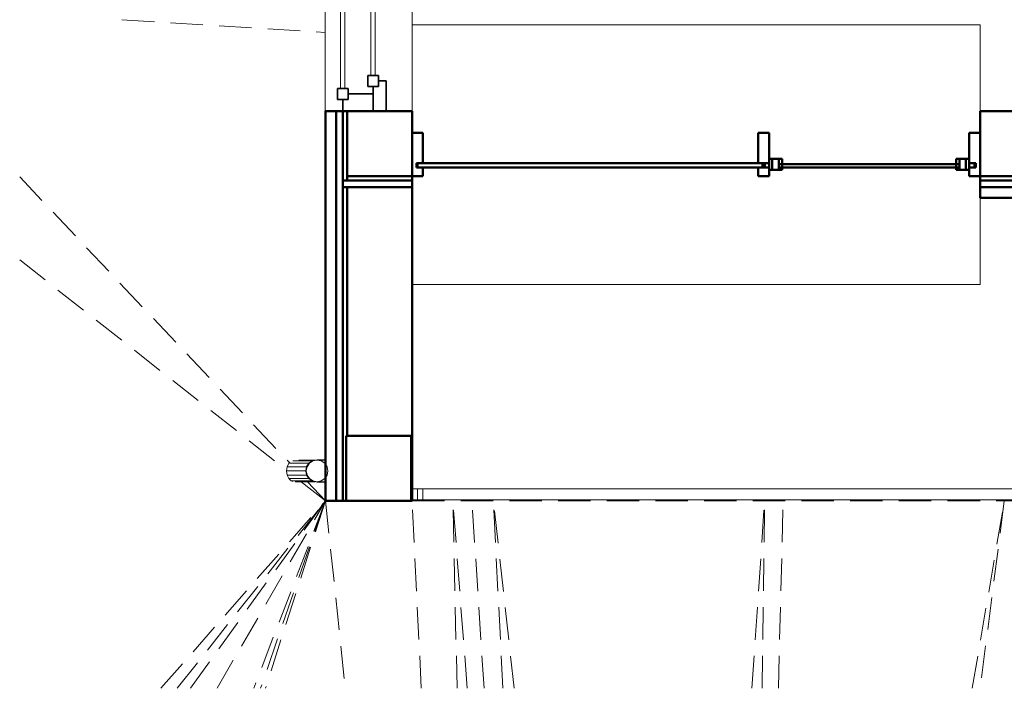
# Model space of a CAD drawing. Header units: millimetres. Extents: x 25610 to 48924, y 4737 to 39616.
# Tile 2 of 73: x 25610 to 30161, y 27771 to 30861. Entities that reach past the tile are written whole.
import ezdxf

# ---------------------------------------------------------------- set-up
doc = ezdxf.new("R2010")
doc.units = ezdxf.units.MM
doc.linetypes.add('ADSK_Штриховая_ш3 п1_5', pattern=[225, 150, -75])
for name, color, linetype, lineweight in [('A-COLS-____-MCUT', 52, 'Continuous', 50), ('A-COLS-____-OTLN', 52, 'Continuous', 20), ('A-DETL-____-MBND', 5, 'ADSK_Штриховая_ш3 п1_5', 20), ('A-GENM-____-MCUT', 13, 'Continuous', 50), ('A-GENM-____-OTLN', 13, 'Continuous', 20), ('A-GLAZ-____-MCUT', 151, 'Continuous', 35), ('A-GLAZ-____-OTLN', 151, 'Continuous', 20), ('A-PART-____-MCUT', 2, 'Continuous', 50), ('A-PART-____-OTLN', 2, 'Continuous', 20), ('A-WALL-____-MCUT', 113, 'Continuous', 50), ('A-WALL-____-OTLN', 113, 'Continuous', 20), ('L-SITE-____-OTLN', 91, 'Continuous', 20), ('Q-SPCQ-____-MCUT', 91, 'Continuous', 9), ('Q-SPCQ-____-OTLN', 91, 'Continuous', 20), ('Ограждение', 7, 'Continuous', 20)]:
    doc.layers.add(name, color=color, linetype=linetype, lineweight=lineweight)

# ---------------------------------------------------------------- blocks, each defined once
blk = doc.blocks.new('Family - Site-608699-В_Этаж 02_Водопровод')
at = {"layer": 'A-DETL-____-MBND', "color": 253}
for p, q in [((26082.4, 30860.7), (27022.2, 30801.3)), ((25609.8, 30134.3), (26856.4, 28814.1)), ((25609.8, 29750.8), (26843.3, 28779.2)), ((26911.2, 28725.7), (27023.2, 28637.4)), ((26939.9, 28725.7), (27023.2, 28637.4)), ((26262.7, 27771.3), (27023.2, 28637.4)), ((26337.7, 27771.3), (27023.2, 28637.4)), ((26398.6, 27771.3), (27023.2, 28637.4)), ((26522, 27771.3), (27023.2, 28637.4)), ((27023.2, 28637.4), (26691.7, 27771.3)), ((27023.2, 28637.4), (26722.8, 27771.3)), ((27023.2, 28637.4), (26745.7, 27771.3)), ((27023.2, 28637.4), (27023.3, 28637.6)), ((27023.2, 28637.4), (27223.2, 28637.6)), ((27023.2, 28637.4), (27114.9, 27771.3)), ((27466, 27771.3), (27423.2, 28637.6)), ((27631.3, 27771.3), (27611.5, 28637.6)), ((27678.2, 27771.3), (27611.5, 28637.6)), ((27755.9, 27771.3), (27700.1, 28637.6)), ((27842.7, 27771.3), (27799, 28637.6)), ((27895.1, 27771.3), (27799, 28637.6)), ((28993.9, 27771.3), (29052.6, 28637.6)), ((29041, 27771.3), (29052.6, 28637.6)), ((29116.4, 27771.3), (29138.7, 28637.6)), ((30012.4, 27771.3), (30160.5, 28637.6)), ((30160.5, 28637.6), (30048.6, 27771.3))]:
    blk.add_line(p, q, dxfattribs=at)
blk = doc.blocks.new('Прямая форма - V line-610168-В_Этаж 02_Водопровод')
at = {"layer": 'A-GLAZ-____-MCUT', "color": 53}
for p, q in [((55, -80), (0, -80)), ((0, -80), (0, -220)), ((105, -55), (55, -55)), ((55, -55), (55, -105)), ((55, -105), (55, -80)), ((105, -105), (105, -55)), ((796.6, -55), (796.6, -105)), ((846.6, -55), (796.6, -55)), ((846.6, -105), (846.6, -55)), ((896.6, -55), (846.6, -55)), ((846.6, -55), (846.6, -105)), ((896.6, -105), (896.6, -55)), ((1588.1, -55), (1588.1, -105)), ((1638.1, -55), (1588.1, -55)), ((1638.1, -105), (1638.1, -55)), ((1693.1, -80), (1638.1, -80)), ((1638.1, -80), (1638.1, -105)), ((1693.1, -220), (1693.1, -80)), ((80, -105), (55, -105)), ((55, -105), (105, -105)), ((80, -220), (80, -105)), ((796.6, -105), (846.6, -105)), ((846.6, -105), (896.6, -105)), ((1588.1, -105), (1638.1, -105)), ((1638.1, -105), (1613.1, -105)), ((1613.1, -105), (1613.1, -220)), ((0, -220), (80, -220)), ((115, -220), (0, -220)), ((0, -220), (0, -280)), ((165, -195), (115, -195)), ((115, -195), (115, -245)), ((115, -245), (115, -220)), ((165, -245), (165, -195)), ((796.6, -195), (796.6, -245)), ((846.6, -195), (796.6, -195)), ((896.6, -195), (846.6, -195)), ((846.6, -195), (846.6, -245)), ((846.6, -245), (846.6, -195)), ((896.6, -245), (896.6, -195)), ((1528.1, -195), (1528.1, -245)), ((1578.1, -195), (1528.1, -195)), ((1578.1, -245), (1578.1, -195)), ((1693.1, -220), (1578.1, -220)), ((1578.1, -220), (1578.1, -245)), ((1613.1, -220), (1693.1, -220)), ((1693.1, -280), (1693.1, -220)), ((115, -245), (165, -245)), ((140, -245), (115, -245)), ((140, -280), (140, -245)), ((796.6, -245), (846.6, -245)), ((846.6, -245), (896.6, -245)), ((1528.1, -245), (1578.1, -245)), ((1578.1, -245), (1553.1, -245)), ((1553.1, -245), (1553.1, -280)), ((0, -280), (140, -280)), ((1553.1, -280), (1693.1, -280))]:
    blk.add_line(p, q, dxfattribs=at)
at = {"layer": 'A-GLAZ-____-OTLN', "color": 253}
for p, q in [((796.6, -70), (105, -70)), ((105, -90), (796.6, -90)), ((1588.1, -70), (896.6, -70)), ((896.6, -90), (1588.1, -90)), ((796.6, -210), (165, -210)), ((1528.1, -210), (896.6, -210)), ((165, -230), (796.6, -230)), ((896.6, -230), (1528.1, -230))]:
    blk.add_line(p, q, dxfattribs=at)
blk = doc.blocks.new('Прямая форма - ფ2-610169-В_Этаж 02_Водопровод')
blk.add_blockref('Прямая форма - V line-610168-В_Этаж 02_Водопровод', (0, 0))
blk = doc.blocks.new('Прямая форма - Concrete - Structural-610265-В_Этаж 02_Водопровод')
at = {"layer": 'A-WALL-____-MCUT', "color": 9}
for p, q in [((1775, -80), (100, -80)), ((1775, -100), (1775, -80)), ((4700, -80), (4400, -80)), ((4400, -80), (4400, -100)), ((4700, -100), (4700, -80)), ((100, -100), (1775, -100)), ((4400, -100), (4700, -100))]:
    blk.add_line(p, q, dxfattribs=at)
blk = doc.blocks.new('Прямая форма - Masonry Block - Structural-610266-В_Этаж 02_Водопровод')
at = {"layer": 'A-WALL-____-MCUT', "color": 9}
for p, q in [((100, -100), (-100, -100)), ((-100, -100), (-100, -400)), ((100, -400), (100, -100)), ((400, -100), (400, -400)), ((1775, -100), (400, -100)), ((1775, -400), (1775, -100)), ((-100, -400), (100, -400)), ((400, -400), (1775, -400))]:
    blk.add_line(p, q, dxfattribs=at)
blk = doc.blocks.new('Прямая форма - Gypsum Plasterboard - Waterproof-610267-В_Этаж 02_Водопровод')
at = {"layer": 'A-WALL-____-MCUT', "color": 9}
for p, q in [((1775, 0), (400, 0)), ((400, 0), (400, -50)), ((1775, -50), (1775, 0)), ((400, -50), (1775, -50))]:
    blk.add_line(p, q, dxfattribs=at)
blk = doc.blocks.new('Прямая форма - Insulation - Thermal Break-610268-В_Этаж 02_Водопровод')
at = {"layer": 'A-WALL-____-MCUT', "color": 9}
for p, q in [((1775, -50), (80, -50)), ((80, -80), (1775, -80)), ((1775, -80), (1775, -50)), ((4720, -50), (4400, -50)), ((4400, -50), (4400, -80)), ((4400, -80), (4720, -80)), ((4720, -80), (4720, -50))]:
    blk.add_line(p, q, dxfattribs=at)
blk = doc.blocks.new('Прямая форма - SW - 005-610269-В_Этаж 02_Водопровод')
for name in ['Прямая форма - Gypsum Plasterboard - Waterproof-610267-В_Этаж 02_Водопровод', 'Прямая форма - Insulation - Thermal Break-610268-В_Этаж 02_Водопровод', 'Прямая форма - Concrete - Structural-610265-В_Этаж 02_Водопровод', 'Прямая форма - Masonry Block - Structural-610266-В_Этаж 02_Водопровод']:
    blk.add_blockref(name, (0, 0))
blk = doc.blocks.new('Family - Concrete - Structural-610271-В_Этаж 02_Водопровод')
at = {"layer": 'A-PART-____-MCUT', "color": 9}
for p, q in [((1775, -80), (100, -80)), ((1775, -100), (1775, -80)), ((4700, -80), (4400, -80)), ((4400, -80), (4400, -100)), ((4700, -100), (4700, -80)), ((100, -100), (1775, -100)), ((4400, -100), (4700, -100))]:
    blk.add_line(p, q, dxfattribs=at)
blk = doc.blocks.new('Family - Masonry Block - Structural-610273-В_Этаж 02_Водопровод')
at = {"layer": 'A-PART-____-MCUT', "color": 9}
for p, q in [((100, -100), (-100, -100)), ((-100, -100), (-100, -400)), ((100, -400), (100, -100)), ((400, -100), (400, -400)), ((1775, -100), (400, -100)), ((1775, -400), (1775, -100)), ((-100, -400), (100, -400)), ((400, -400), (1775, -400))]:
    blk.add_line(p, q, dxfattribs=at)
blk = doc.blocks.new('Family - Gypsum Plasterboard - Waterproof-610275-В_Этаж 02_Водопровод')
at = {"layer": 'A-PART-____-MCUT', "color": 9}
for p, q in [((1775, 0), (400, 0)), ((400, 0), (400, -50)), ((1775, -50), (1775, 0)), ((400, -50), (1775, -50))]:
    blk.add_line(p, q, dxfattribs=at)
blk = doc.blocks.new('Family - Insulation - Thermal Break-610277-В_Этаж 02_Водопровод')
at = {"layer": 'A-PART-____-MCUT', "color": 9}
for p, q in [((1775, -50), (80, -50)), ((80, -80), (1775, -80)), ((1775, -80), (1775, -50)), ((4720, -50), (4400, -50)), ((4400, -50), (4400, -80)), ((4400, -80), (4720, -80)), ((4720, -80), (4720, -50))]:
    blk.add_line(p, q, dxfattribs=at)
blk = doc.blocks.new('Family - OP - 005-610279-В_Этаж 02_Водопровод')
at = {"layer": 'A-GENM-____-MCUT', "lineweight": 9}
for p, q in [((30048.3, 30837.6), (27423.2, 30837.6)), ((27423.2, 30837.6), (27423.2, 29637.6)), ((30048.3, 29637.6), (30048.3, 30837.6)), ((27423.2, 29637.6), (30048.3, 29637.6))]:
    blk.add_line(p, q, dxfattribs=at)
blk = doc.blocks.new('Прямая форма - V line-610287-В_Этаж 02_Водопровод')
at = {"layer": 'A-COLS-____-MCUT', "color": 9}
for p, q in [((150, 150), (-150, 150)), ((-150, 150), (-150, -150)), ((150, -150), (150, 150)), ((-150, -150), (150, -150))]:
    blk.add_line(p, q, dxfattribs=at)
blk = doc.blocks.new('Прямая форма - CRE - 001-610288-В_Этаж 02_Водопровод')
blk.add_blockref('Прямая форма - V line-610287-В_Этаж 02_Водопровод', (0, 0))
blk = doc.blocks.new('Прямая форма - Iron-610641-В_Этаж 02_Водопровод')
at = {"layer": 'A-WALL-____-MCUT', "color": 9}
for p, q in [((-492.5, 10), (-492.5, -10)), ((-462.5, 10), (-492.5, 10)), ((-462.5, 30), (-462.5, -20)), ((-402.5, 30), (-462.5, 30)), ((-462.5, 30), (-462.5, -20)), ((-447.5, 30), (-462.5, 30)), ((-462.5, -10), (-462.5, 10)), ((-447.5, -20), (-447.5, 30)), ((-447.5, 30), (-447.5, -20)), ((-417.5, 30), (-447.5, 30)), ((-417.5, -20), (-417.5, 30)), ((-402.5, -20), (-402.5, 30)), ((462.5, 30), (402.5, 30)), ((402.5, 30), (402.5, -20)), ((417.5, 30), (417.5, -20)), ((447.5, 30), (417.5, 30)), ((447.5, -20), (447.5, 30)), ((462.5, 30), (447.5, 30)), ((447.5, 30), (447.5, -20)), ((462.5, -20), (462.5, 30)), ((462.5, -20), (462.5, 30)), ((492.5, 10), (462.5, 10)), ((462.5, 10), (462.5, -10)), ((492.5, -10), (492.5, 10)), ((-492.5, -10), (-462.5, -10)), ((-462.5, -20), (-402.5, -20)), ((-462.5, -20), (-447.5, -20)), ((-447.5, -20), (-417.5, -20)), ((402.5, -20), (462.5, -20)), ((417.5, -20), (447.5, -20)), ((447.5, -20), (462.5, -20)), ((462.5, -10), (492.5, -10))]:
    blk.add_line(p, q, dxfattribs=at)
blk = doc.blocks.new('Прямая форма - V line-610642-В_Этаж 02_Водопровод')
at = {"layer": 'A-WALL-____-MCUT', "color": 9}
for p, q in [((512.5, 150), (462.5, 150)), ((462.5, 150), (462.5, 10)), ((512.5, -50), (512.5, 150)), ((462.5, 10), (487.5, 10)), ((487.5, 10), (487.5, -10)), ((487.5, -10), (462.5, -10)), ((462.5, -10), (462.5, -50)), ((462.5, -50), (512.5, -50))]:
    blk.add_line(p, q, dxfattribs=at)
blk = doc.blocks.new('Прямая форма - Iron-610643-В_Этаж 02_Водопровод')
blk.add_blockref('Прямая форма - V line-610642-В_Этаж 02_Водопровод', (0, 0))
blk = doc.blocks.new('Прямая форма - V line-610644-В_Этаж 02_Водопровод')
at = {"layer": 'A-WALL-____-MCUT', "color": 9}
for p, q in [((-462.5, 150), (-512.5, 150)), ((-512.5, 150), (-512.5, 10)), ((-462.5, 10), (-462.5, 150)), ((-512.5, 10), (-462.5, 10)), ((-512.5, -10), (-512.5, -50)), ((-462.5, -10), (-512.5, -10)), ((-462.5, -50), (-462.5, -10)), ((-512.5, -50), (-462.5, -50))]:
    blk.add_line(p, q, dxfattribs=at)
blk = doc.blocks.new('Прямая форма - Iron-610645-В_Этаж 02_Водопровод')
blk.add_blockref('Прямая форма - V line-610644-В_Этаж 02_Водопровод', (0, 0))
blk = doc.blocks.new('Прямая форма - Glass-610650-В_Этаж 02_Водопровод')
at = {"layer": 'A-WALL-____-MCUT', "color": 9}
for p, q in [((417.5, 6), (-417.5, 6)), ((-417.5, 6), (-417.5, -10)), ((417.5, -10), (417.5, 6)), ((-417.5, -10), (417.5, -10))]:
    blk.add_line(p, q, dxfattribs=at)
blk = doc.blocks.new('Прямая форма - V line-610657-В_Этаж 02_Водопровод')
at = {"layer": 'A-WALL-____-MCUT', "color": 9}
for p, q in [((-482.5, 10), (-2092.5, 10)), ((-2092.5, 10), (-2092.5, -10)), ((-482.5, -10), (-482.5, 10)), ((-2092.5, -10), (-482.5, -10))]:
    blk.add_line(p, q, dxfattribs=at)
blk = doc.blocks.new('Прямая форма - Iron-610658-В_Этаж 02_Водопровод')
blk.add_blockref('Прямая форма - V line-610657-В_Этаж 02_Водопровод', (0, 0))
blk = doc.blocks.new('Прямая форма - V line-610667-В_Этаж 02_Водопровод')
at = {"layer": 'A-WALL-____-MCUT', "color": 9}
for p, q in [((-2062.5, 150), (-2112.5, 150)), ((-2112.5, 150), (-2112.5, -50)), ((-2062.5, 10), (-2062.5, 150)), ((-2087.5, 10), (-2062.5, 10)), ((-2087.5, -10), (-2087.5, 10)), ((-2062.5, -10), (-2087.5, -10)), ((-2062.5, -50), (-2062.5, -10)), ((-2112.5, -50), (-2062.5, -50))]:
    blk.add_line(p, q, dxfattribs=at)
blk = doc.blocks.new('Прямая форма - Iron-610668-В_Этаж 02_Водопровод')
blk.add_blockref('Прямая форма - V line-610667-В_Этаж 02_Водопровод', (0, 0))
blk = doc.blocks.new('Прямая форма - CW-002-610669-В_Этаж 02_Водопровод')
for name in ['Прямая форма - Iron-610668-В_Этаж 02_Водопровод', 'Прямая форма - Iron-610645-В_Этаж 02_Водопровод', 'Прямая форма - Iron-610643-В_Этаж 02_Водопровод', 'Прямая форма - Iron-610658-В_Этаж 02_Водопровод', 'Прямая форма - Iron-610641-В_Этаж 02_Водопровод', 'Прямая форма - Glass-610650-В_Этаж 02_Водопровод']:
    blk.add_blockref(name, (0, 0))
blk = doc.blocks.new('Family - Iron-610686-В_Этаж 02_Водопровод')
at = {"layer": 'A-PART-____-MCUT', "color": 9}
for p, q in [((-492.5, 10), (-492.5, -10)), ((-462.5, 10), (-492.5, 10)), ((-462.5, 30), (-462.5, -20)), ((-402.5, 30), (-462.5, 30)), ((-462.5, 30), (-462.5, -20)), ((-447.5, 30), (-462.5, 30)), ((-462.5, -10), (-462.5, 10)), ((-447.5, -20), (-447.5, 30)), ((-447.5, 30), (-447.5, -20)), ((-417.5, 30), (-447.5, 30)), ((-417.5, -20), (-417.5, 30)), ((-402.5, -20), (-402.5, 30)), ((462.5, 30), (402.5, 30)), ((402.5, 30), (402.5, -20)), ((417.5, 30), (417.5, -20)), ((447.5, 30), (417.5, 30)), ((447.5, -20), (447.5, 30)), ((462.5, 30), (447.5, 30)), ((447.5, 30), (447.5, -20)), ((462.5, -20), (462.5, 30)), ((462.5, -20), (462.5, 30)), ((492.5, 10), (462.5, 10)), ((462.5, 10), (462.5, -10)), ((492.5, -10), (492.5, 10)), ((-492.5, -10), (-462.5, -10)), ((-462.5, -20), (-402.5, -20)), ((-462.5, -20), (-447.5, -20)), ((-447.5, -20), (-417.5, -20)), ((402.5, -20), (462.5, -20)), ((417.5, -20), (447.5, -20)), ((447.5, -20), (462.5, -20)), ((462.5, -10), (492.5, -10))]:
    blk.add_line(p, q, dxfattribs=at)
blk = doc.blocks.new('Family - V line-610688-В_Этаж 02_Водопровод')
at = {"layer": 'A-PART-____-MCUT', "color": 9}
for p, q in [((512.5, 150), (462.5, 150)), ((462.5, 150), (462.5, 10)), ((512.5, -50), (512.5, 150)), ((462.5, 10), (487.5, 10)), ((487.5, 10), (487.5, -10)), ((487.5, -10), (462.5, -10)), ((462.5, -10), (462.5, -50)), ((462.5, -50), (512.5, -50))]:
    blk.add_line(p, q, dxfattribs=at)
blk = doc.blocks.new('Family - Iron-610689-В_Этаж 02_Водопровод')
blk.add_blockref('Family - V line-610688-В_Этаж 02_Водопровод', (0, 0))
blk = doc.blocks.new('Family - V line-610691-В_Этаж 02_Водопровод')
at = {"layer": 'A-PART-____-MCUT', "color": 9}
for p, q in [((-462.5, 150), (-512.5, 150)), ((-512.5, 150), (-512.5, 10)), ((-462.5, 10), (-462.5, 150)), ((-512.5, 10), (-462.5, 10)), ((-512.5, -10), (-512.5, -50)), ((-462.5, -10), (-512.5, -10)), ((-462.5, -50), (-462.5, -10)), ((-512.5, -50), (-462.5, -50))]:
    blk.add_line(p, q, dxfattribs=at)
blk = doc.blocks.new('Family - Iron-610692-В_Этаж 02_Водопровод')
blk.add_blockref('Family - V line-610691-В_Этаж 02_Водопровод', (0, 0))
blk = doc.blocks.new('Family - Glass-610700-В_Этаж 02_Водопровод')
at = {"layer": 'A-PART-____-MCUT', "color": 9}
for p, q in [((417.5, 6), (-417.5, 6)), ((-417.5, 6), (-417.5, -10)), ((417.5, -10), (417.5, 6)), ((-417.5, -10), (417.5, -10))]:
    blk.add_line(p, q, dxfattribs=at)
blk = doc.blocks.new('Family - V line-610711-В_Этаж 02_Водопровод')
at = {"layer": 'A-PART-____-MCUT', "color": 9}
for p, q in [((-482.5, 10), (-2092.5, 10)), ((-2092.5, 10), (-2092.5, -10)), ((-482.5, -10), (-482.5, 10)), ((-2092.5, -10), (-482.5, -10))]:
    blk.add_line(p, q, dxfattribs=at)
blk = doc.blocks.new('Family - Iron-610712-В_Этаж 02_Водопровод')
blk.add_blockref('Family - V line-610711-В_Этаж 02_Водопровод', (0, 0))
blk = doc.blocks.new('Family - V line-610726-В_Этаж 02_Водопровод')
at = {"layer": 'A-PART-____-MCUT', "color": 9}
for p, q in [((-2062.5, 150), (-2112.5, 150)), ((-2112.5, 150), (-2112.5, -50)), ((-2062.5, 10), (-2062.5, 150)), ((-2087.5, 10), (-2062.5, 10)), ((-2087.5, -10), (-2087.5, 10)), ((-2062.5, -10), (-2087.5, -10)), ((-2062.5, -50), (-2062.5, -10)), ((-2112.5, -50), (-2062.5, -50))]:
    blk.add_line(p, q, dxfattribs=at)
blk = doc.blocks.new('Family - Iron-610727-В_Этаж 02_Водопровод')
blk.add_blockref('Family - V line-610726-В_Этаж 02_Водопровод', (0, 0))
blk = doc.blocks.new('Прямая форма - Gypsum Plasterboard - Waterproof-610918-В_Этаж 02_Водопровод')
at = {"layer": 'A-WALL-____-MCUT', "color": 9}
for p, q in [((1800, 0), (0, 0)), ((0, 0), (0, -50)), ((1800, -50), (1800, 0)), ((0, -50), (1800, -50))]:
    blk.add_line(p, q, dxfattribs=at)
blk = doc.blocks.new('Прямая форма - Insulation - Thermal Break-610919-В_Этаж 02_Водопровод')
at = {"layer": 'A-WALL-____-MCUT', "color": 9}
for p, q in [((1800, -50), (0, -50)), ((0, -50), (0, -80)), ((0, -80), (1800, -80)), ((1800, -80), (1800, -50))]:
    blk.add_line(p, q, dxfattribs=at)
blk = doc.blocks.new('Прямая форма - Masonry Block - Structural-610920-В_Этаж 02_Водопровод')
at = {"layer": 'A-WALL-____-MCUT', "color": 9}
for p, q in [((1450, -100), (300, -100)), ((300, -100), (300, -396)), ((1450, -400), (1450, -100)), ((300, -396), (0, -396)), ((0, -396), (0, -400)), ((0, -400), (1450, -400))]:
    blk.add_line(p, q, dxfattribs=at)
blk = doc.blocks.new('Прямая форма - Concrete - Structural-610921-В_Этаж 02_Водопровод')
at = {"layer": 'A-WALL-____-MCUT', "color": 9}
for p, q in [((1450, -80), (0, -80)), ((0, -80), (0, -96)), ((1450, -100), (1450, -80)), ((1800, -80), (1480, -80)), ((1480, -80), (1480, -100)), ((1800, -100), (1800, -80)), ((0, -96), (300, -96)), ((300, -96), (300, -100)), ((300, -100), (1450, -100)), ((1480, -100), (1800, -100))]:
    blk.add_line(p, q, dxfattribs=at)
blk = doc.blocks.new('Прямая форма - SW - 004-610922-В_Этаж 02_Водопровод')
for name in ['Прямая форма - Gypsum Plasterboard - Waterproof-610918-В_Этаж 02_Водопровод', 'Прямая форма - Insulation - Thermal Break-610919-В_Этаж 02_Водопровод', 'Прямая форма - Concrete - Structural-610921-В_Этаж 02_Водопровод', 'Прямая форма - Masonry Block - Structural-610920-В_Этаж 02_Водопровод']:
    blk.add_blockref(name, (0, 0))
blk = doc.blocks.new('Family - Gypsum Plasterboard - Waterproof-610926-В_Этаж 02_Водопровод')
at = {"layer": 'A-PART-____-MCUT', "color": 9}
for p, q in [((1800, 0), (0, 0)), ((0, 0), (0, -50)), ((1800, -50), (1800, 0)), ((0, -50), (1800, -50))]:
    blk.add_line(p, q, dxfattribs=at)
blk = doc.blocks.new('Family - Insulation - Thermal Break-610928-В_Этаж 02_Водопровод')
at = {"layer": 'A-PART-____-MCUT', "color": 9}
for p, q in [((1800, -50), (0, -50)), ((0, -50), (0, -80)), ((0, -80), (1800, -80)), ((1800, -80), (1800, -50))]:
    blk.add_line(p, q, dxfattribs=at)
blk = doc.blocks.new('Family - Masonry Block - Structural-610930-В_Этаж 02_Водопровод')
at = {"layer": 'A-PART-____-MCUT', "color": 9}
for p, q in [((1450, -100), (300, -100)), ((300, -100), (300, -396)), ((1450, -400), (1450, -100)), ((300, -396), (0, -396)), ((0, -396), (0, -400)), ((0, -400), (1450, -400))]:
    blk.add_line(p, q, dxfattribs=at)
blk = doc.blocks.new('Family - Concrete - Structural-610932-В_Этаж 02_Водопровод')
at = {"layer": 'A-PART-____-MCUT', "color": 9}
for p, q in [((1450, -80), (0, -80)), ((0, -80), (0, -96)), ((1450, -100), (1450, -80)), ((1800, -80), (1480, -80)), ((1480, -80), (1480, -100)), ((1800, -100), (1800, -80)), ((0, -96), (300, -96)), ((300, -96), (300, -100)), ((300, -100), (1450, -100)), ((1480, -100), (1800, -100))]:
    blk.add_line(p, q, dxfattribs=at)
blk = doc.blocks.new('Family - ფ2-610934-В_Этаж 02_Водопровод')
at = {"layer": 'A-GENM-____-MCUT', "lineweight": 9}
for p, q in [((846.6, 1), (-846.6, 1)), ((-846.6, 1), (-846.6, -280)), ((846.6, -280), (846.6, 1)), ((-846.6, -280), (-846.6, -401)), ((846.6, -401), (846.6, -280)), ((-846.6, -401), (846.6, -401))]:
    blk.add_line(p, q, dxfattribs=at)
blk = doc.blocks.new('Прямая форма - Timber - Floor-611369-В_Этаж 02_Водопровод')
at = {"layer": 'A-DETL-____-MBND', "color": 253}
blk.add_line((-6440, -10350), (-2440, -10350), dxfattribs=at)
blk = doc.blocks.new('Прямая форма - SLA - 009-611372-В_Этаж 02_Водопровод')
blk.add_blockref('Прямая форма - Timber - Floor-611369-В_Этаж 02_Водопровод', (0, 0))
blk = doc.blocks.new('Family - Timber - Floor-611376-В_Этаж 02_Водопровод')
at = {"layer": 'A-DETL-____-MBND', "color": 253}
blk.add_line((-6440, -10350), (-2440, -10350), dxfattribs=at)
blk = doc.blocks.new('Прямая форма - V line-611522-В_Этаж 02_Водопровод')
at = {"layer": 'A-COLS-____-MCUT', "color": 9}
for p, q in [((150, 150), (-150, 150)), ((-150, 150), (-150, -150)), ((150, -150), (150, 150)), ((-150, -150), (150, -150))]:
    blk.add_line(p, q, dxfattribs=at)
blk = doc.blocks.new('Прямая форма - CRE - 001-611523-В_Этаж 02_Водопровод')
blk.add_blockref('Прямая форма - V line-611522-В_Этаж 02_Водопровод', (0, 0))
blk = doc.blocks.new('Прямая форма - V line-611743-В_Этаж 02_Водопровод')
at = {"layer": 'Ограждение', "color": 253}
for p, q in [((3986.9, -5), (4036.5, -5)), ((3986.9, -5), (3986.9, -55)), ((3986.9, -55), (4036.4, -55))]:
    blk.add_line(p, q, dxfattribs=at)
blk = doc.blocks.new('Прямая форма - Steel - Stainless-611744-В_Этаж 02_Водопровод')
blk.add_blockref('Прямая форма - V line-611743-В_Этаж 02_Водопровод', (0, 0))
blk = doc.blocks.new('Прямая форма - V line-611745-В_Этаж 02_Водопровод')
at = {"layer": 'Ограждение', "color": 253}
for p, q in [((36.4, -5), (84.5, -5)), ((84.5, -5), (84.5, -55)), ((36.4, -55), (84.5, -55))]:
    blk.add_line(p, q, dxfattribs=at)
blk = doc.blocks.new('Прямая форма - Steel - Stainless-611746-В_Этаж 02_Водопровод')
blk.add_blockref('Прямая форма - V line-611745-В_Этаж 02_Водопровод', (0, 0))
blk = doc.blocks.new('Прямая форма - Steel - Stainless-611762-В_Этаж 02_Водопровод')
at = {"layer": 'Ограждение', "color": 253}
for p, q in [((59.5, -55), (59.5, -5)), ((4011.9, -5), (59.5, -5)), ((4011.9, -5), (4011.9, -55)), ((4011.9, -55), (59.5, -55))]:
    blk.add_line(p, q, dxfattribs=at)
blk = doc.blocks.new('Прямая форма - RAILING - 004-611763-В_Этаж 02_Водопровод')
for name in ['Прямая форма - Steel - Stainless-611746-В_Этаж 02_Водопровод', 'Прямая форма - Steel - Stainless-611762-В_Этаж 02_Водопровод', 'Прямая форма - Steel - Stainless-611744-В_Этаж 02_Водопровод']:
    blk.add_blockref(name, (0, 0))
blk = doc.blocks.new('Family - V line-611768-В_Этаж 02_Водопровод')
at = {"layer": 'A-PART-____-OTLN', "color": 253}
for p, q in [((3986.9, -5), (4036.5, -5)), ((3986.9, -5), (3986.9, -55)), ((3986.9, -55), (4036.4, -55))]:
    blk.add_line(p, q, dxfattribs=at)
blk = doc.blocks.new('Family - Steel - Stainless-611769-В_Этаж 02_Водопровод')
blk.add_blockref('Family - V line-611768-В_Этаж 02_Водопровод', (0, 0))
blk = doc.blocks.new('Family - Steel - Stainless-611797-В_Этаж 02_Водопровод')
at = {"layer": 'A-PART-____-OTLN', "color": 253}
for p, q in [((59.5, -55), (59.5, -5)), ((4011.9, -5), (59.5, -5)), ((4011.9, -5), (4011.9, -55)), ((4011.9, -55), (59.5, -55))]:
    blk.add_line(p, q, dxfattribs=at)
blk = doc.blocks.new('Прямая форма - V line-612858-В_Этаж 02_Водопровод')
at = {"layer": 'Q-SPCQ-____-MCUT', "color": 133}
for p, q in [((-19.1, 46.2), (-35.4, 35.4)), ((0, 50), (-19.1, 46.2)), ((19.1, 46.2), (0, 50)), ((35.4, 35.4), (19.1, 46.2)), ((-46.2, 19.1), (-50, 0)), ((-50, 0), (-46.2, -19.1)), ((-35.4, 35.4), (-46.2, 19.1)), ((46.2, 19.1), (35.4, 35.4)), ((50, 0), (46.2, 19.1)), ((46.2, -19.1), (50, 0)), ((-46.2, -19.1), (-35.4, -35.4)), ((-35.4, -35.4), (-19.1, -46.2)), ((19.1, -46.2), (35.4, -35.4)), ((35.4, -35.4), (46.2, -19.1)), ((-19.1, -46.2), (0, -50)), ((0, -50), (19.1, -46.2))]:
    blk.add_line(p, q, dxfattribs=at)
at = {"layer": 'Q-SPCQ-____-OTLN', "color": 253}
for p, q in [((-52, 39), (-52, -0.1)), ((-50.2, -0.1), (-50.2, 39)), ((-50, -1.1), (-50, 0)), ((50, 0), (50, -1.1)), ((50.2, 39), (50.2, -0.1)), ((52, -0.1), (52, 39)), ((-52, -0.1), (-48, -20)), ((-46.4, -19.3), (-50.2, -0.1)), ((-50, -83.6), (-50, -10.5)), ((-48, -20), (-36.8, -36.9)), ((-35.5, -35.6), (-46.4, -19.3)), ((-46.2, -22.8), (-46.2, -111.9)), ((-36.8, -36.9), (-19.9, -48.1)), ((-19.2, -46.5), (-35.5, -35.6)), ((-35.4, -37.8), (-35.4, -131.1)), ((35.5, -35.6), (19.2, -46.5)), ((19.9, -48.1), (36.8, -36.9)), ((35.4, -37.8), (35.4, -131.1)), ((46.4, -19.3), (35.5, -35.6)), ((36.8, -36.9), (48, -20)), ((46.2, -22.8), (46.2, -119.6)), ((50.2, -0.1), (46.4, -19.3)), ((48, -20), (52, -0.1)), ((50, -10.5), (50, -101.3)), ((-19.9, -48.1), (0, -52.1)), ((0, -50.3), (-19.2, -46.5)), ((-19.1, -48.3), (-19.1, -138.7)), ((19.2, -46.5), (0, -50.3)), ((0, -52.1), (19.9, -48.1)), ((0, -52.1), (0, -141.4)), ((19.1, -48.2), (19.1, -138.7)), ((-40.2, -126), (-35.4, -131.1)), ((-35.4, -131.1), (-19.1, -138.7)), ((19.1, -138.7), (35.4, -131.1)), ((35.4, -131.1), (46.2, -119.6)), ((46.2, -119.6), (48.5, -111.3)), ((-19.1, -138.7), (0, -141.4)), ((0, -141.4), (19.1, -138.7))]:
    blk.add_line(p, q, dxfattribs=at)
blk = doc.blocks.new('Прямая форма - FU - 047-612859-В_Этаж 02_Водопровод')
blk.add_blockref('Прямая форма - V line-612858-В_Этаж 02_Водопровод', (0, 0))
blk = doc.blocks.new('V line_ifc_RVT-1-В_Этаж 02_Водопровод')
at = {"layer": 'A-COLS-____-OTLN', "color": 253, "lineweight": 20, "rotation": 180}
for name, p in [('Прямая форма - CRE - 001-611523-В_Этаж 02_Водопровод', (27273.2, 30287.6)), ('Прямая форма - CRE - 001-610288-В_Этаж 02_Водопровод', (27269.2, 28787.6))]:
    blk.add_blockref(name, p, dxfattribs=at)
at = {"layer": 'A-GENM-____-OTLN', "color": 253, "lineweight": 20}
for name, p in [('Прямая форма - SLA - 009-611372-В_Этаж 02_Водопровод', (33863.2, 38987.6)), ('Family - OP - 005-610279-В_Этаж 02_Водопровод', (0, 0))]:
    blk.add_blockref(name, p, dxfattribs=at)
at = {"layer": 'A-GENM-____-OTLN', "color": 253, "lineweight": 20, "rotation": 90}
blk.add_blockref('Family - ფ2-610934-В_Этаж 02_Водопровод', (27023.2, 31284.2), dxfattribs=at)
at = {"layer": 'A-GLAZ-____-OTLN', "color": 253, "lineweight": 20, "rotation": 90}
blk.add_blockref('Прямая форма - ფ2-610169-В_Этаж 02_Водопровод', (27023.2, 30437.6), dxfattribs=at)
at = {"layer": 'A-PART-____-OTLN', "color": 253, "lineweight": 20}
for name, p, rotation in [('Family - Gypsum Plasterboard - Waterproof-610926-В_Этаж 02_Водопровод', (27023.2, 28637.6), 90), ('Family - Insulation - Thermal Break-610928-В_Этаж 02_Водопровод', (27023.2, 28637.6), 90), ('Family - Concrete - Structural-610932-В_Этаж 02_Водопровод', (27023.2, 28637.6), 90), ('Family - Masonry Block - Structural-610930-В_Этаж 02_Водопровод', (27023.2, 28637.6), 90), ('Family - Masonry Block - Structural-610273-В_Этаж 02_Водопровод', (31823.2, 30037.6), 180), ('Family - Concrete - Structural-610271-В_Этаж 02_Водопровод', (31823.2, 30037.6), 180), ('Family - Insulation - Thermal Break-610277-В_Этаж 02_Водопровод', (31823.2, 30037.6), 180), ('Family - Gypsum Plasterboard - Waterproof-610275-В_Этаж 02_Водопровод', (31823.2, 30037.6), 180), ('Family - Steel - Stainless-611769-В_Этаж 02_Водопровод', (31459.7, 28637.6), 180), ('Family - Steel - Stainless-611797-В_Этаж 02_Водопровод', (31459.7, 28637.6), 180)]:
    blk.add_blockref(name, p, dxfattribs=dict(at, rotation=rotation))
for name, p in [('Family - Timber - Floor-611376-В_Этаж 02_Водопровод', (33863.2, 38987.6)), ('Family - Iron-610727-В_Этаж 02_Водопровод', (29535.8, 30187.6)), ('Family - Iron-610692-В_Этаж 02_Водопровод', (29535.8, 30187.6)), ('Family - Iron-610689-В_Этаж 02_Водопровод', (29535.8, 30187.6)), ('Family - Iron-610686-В_Этаж 02_Водопровод', (29535.8, 30187.6)), ('Family - Iron-610712-В_Этаж 02_Водопровод', (29535.8, 30187.6)), ('Family - Glass-610700-В_Этаж 02_Водопровод', (29535.8, 30187.6))]:
    blk.add_blockref(name, p, dxfattribs=at)
at = {"layer": 'A-WALL-____-OTLN', "color": 253, "lineweight": 20}
for name, p, rotation in [('Прямая форма - SW - 004-610922-В_Этаж 02_Водопровод', (27023.2, 28637.6), 90), ('Прямая форма - SW - 005-610269-В_Этаж 02_Водопровод', (31823.2, 30037.6), 180)]:
    blk.add_blockref(name, p, dxfattribs=dict(at, rotation=rotation))
blk.add_blockref('Прямая форма - CW-002-610669-В_Этаж 02_Водопровод', (29535.8, 30187.6), dxfattribs=at)
at = {"layer": 'L-SITE-____-OTLN', "color": 253, "lineweight": 20}
blk.add_blockref('Family - Site-608699-В_Этаж 02_Водопровод', (0, 0), dxfattribs=at)
at = {"layer": 'Q-SPCQ-____-OTLN', "color": 253, "lineweight": 20, "rotation": 270}
blk.add_blockref('Прямая форма - FU - 047-612859-В_Этаж 02_Водопровод', (26984.2, 28775.7), dxfattribs=at)
at = {"layer": 'Ограждение', "color": 253, "lineweight": 20, "rotation": 180}
blk.add_blockref('Прямая форма - RAILING - 004-611763-В_Этаж 02_Водопровод', (31459.7, 28637.6), dxfattribs=at)

msp = doc.modelspace()

# ---------------------------------------------------------------- block references
at = {"lineweight": 9}
msp.add_blockref('V line_ifc_RVT-1-В_Этаж 02_Водопровод', (0, 0), dxfattribs=at)

doc.saveas('drawing.dxf')
